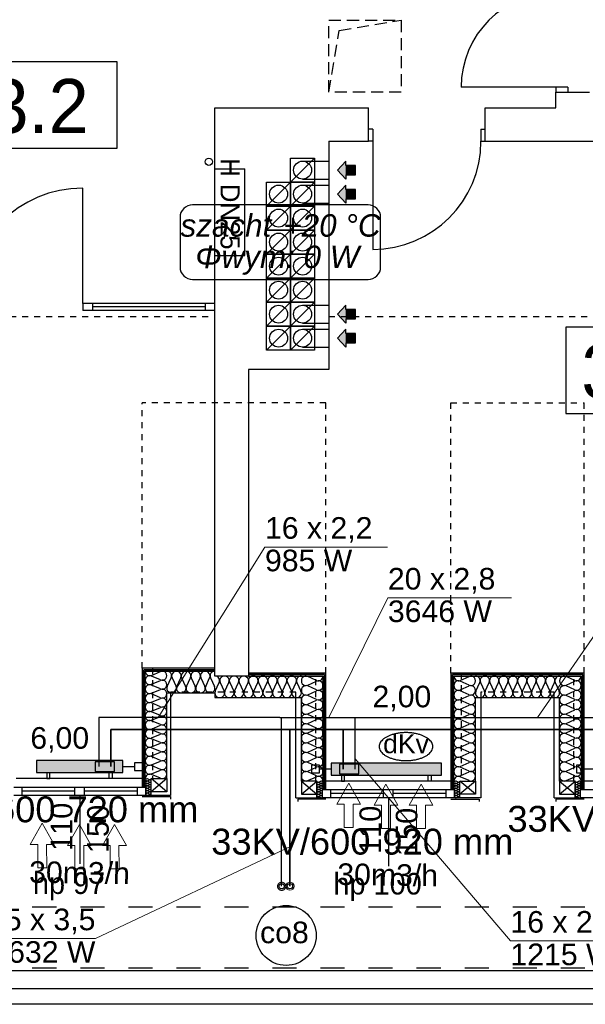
# Model space of a CAD drawing. Header units: millimetres. Extents: x 45180 to 119519, y 31297 to 302414.
# Tile 82 of 97: x 88155 to 92864, y 240920 to 249123. Entities that reach past the tile are written whole.
import ezdxf
from ezdxf.lldxf.tags import DXFTag

# ---------------------------------------------------------------- set-up
doc = ezdxf.new("R2010")
doc.units = ezdxf.units.MM
doc.header["$MEASUREMENT"] = 0
for name, pattern in [('Hidden Line', [100, 50, -50]), ('Krawędzie ukryte', [150, 100, -50]), ('PHANTOM', [2.5, 1.25, -0.25, 0.25, -0.25, 0.25, -0.25]), ('Przerywana', [400, 200, -200])]:
    doc.linetypes.add(name, pattern=pattern)
doc.layers.get('0').update_dxf_attribs({"color": 252})
for name, color, linetype in [('#opisy', 7, 'Continuous'), ('#podkład', 252, 'Continuous'), ('IS_Armatura_podłączeniowa_grz._dolnozas.', 7, 'SOLID'), ('IS_Armatura_Therm', 7, 'SOLID'), ('IS_Grafika', 7, 'SOLID'), ('IS_Grzejniki_Plan_rzut', 7, 'SOLID'), ('IS_Opisy_działek_Therm', 7, 'SOLID'), ('IS_Text_Armatury_Therm', 7, 'Continuous'), ('IS_Text_Konstrukcji', 7, 'Continuous'), ('IS_Text_Odbiornikow_Therm', 7, 'Continuous')]:
    doc.layers.add(name, color=color, linetype=linetype)
doc.layers.add('IS_Powrót', color=5, linetype='DASHDOT', lineweight=35)
doc.layers.add('IS_Zasilanie', color=1, linetype='SOLID', lineweight=30)
doc.styles.add('ARIAL', font='arial.ttf', dxfattribs={"width": 0.75})
doc.styles.add('GENERATED_STYLE_4', font='txt')
doc.styles.add('GENERATED_STYLE_5', font='txt')
doc.styles.get("Standard").update_dxf_attribs({"font": 'arial.ttf', "bigfont": 'BIGFONT.SHX'})
tags = doc.linetypes.add('DASHDOT', pattern=[20, 10, -5, 0, -5]).pattern_tags.tags
tags[10:11] = [DXFTag(74, 4), DXFTag(75, 0), DXFTag(340, '0'), DXFTag(46, 0.0), DXFTag(50, 0.0), DXFTag(44, 0.0), DXFTag(45, 0.0)]
tags[8:9] = [DXFTag(74, 4), DXFTag(75, 0), DXFTag(340, '0'), DXFTag(46, 0.0), DXFTag(50, 0.0), DXFTag(44, 0.0), DXFTag(45, 0.0)]
tags[6:7] = [DXFTag(74, 4), DXFTag(75, 0), DXFTag(340, '0'), DXFTag(46, 0.0), DXFTag(50, 0.0), DXFTag(44, 0.0), DXFTag(45, 0.0)]
tags[4:5] = [DXFTag(74, 4), DXFTag(75, 0), DXFTag(340, '0'), DXFTag(46, 0.0), DXFTag(50, 0.0), DXFTag(44, 0.0), DXFTag(45, 0.0)]
tags = doc.linetypes.add('SOLID', pattern=[10, 10, 0]).pattern_tags.tags
tags[6:7] = [DXFTag(74, 4), DXFTag(75, 0), DXFTag(340, '0'), DXFTag(46, 0.0), DXFTag(50, 0.0), DXFTag(44, 0.0), DXFTag(45, 0.0)]
tags[4:5] = [DXFTag(74, 4), DXFTag(75, 0), DXFTag(340, '0'), DXFTag(46, 0.0), DXFTag(50, 0.0), DXFTag(44, 0.0), DXFTag(45, 0.0)]

# ---------------------------------------------------------------- blocks, each defined once
blk = doc.blocks.new('E210168')
at = {"color": 7, "lineweight": 13}
for p, q in [((19.41, 19.75), (19.41, 13.6)), ((19.41, 19.75), (36.98, 9.88)), ((19.41, 0), (36.98, 9.88)), ((19.41, 6.15), (19.41, 0))]:
    blk.add_line(p, q, dxfattribs=at)
blk.add_lwpolyline([(19.41, 13.6), (0, 13.6), (0, 6.15), (19.41, 6.15)], dxfattribs=at)

msp = doc.modelspace()

# ---------------------------------------------------------------- hatches: boundary and pattern name
at = {"layer": 'IS_Grzejniki_Plan_rzut', "ltscale": 10}
for points in [[(88293.6, 242850), (89013.6, 242850), (89013.6, 242950), (88293.6, 242950)], [(90747.5, 242830.3), (91667.5, 242830.3), (91667.5, 242930.3), (90747.5, 242930.3)]]:
    msp.add_hatch(color=251, dxfattribs=at).paths.add_polyline_path(points)

# ---------------------------------------------------------------- linework, layer by layer
at = {"layer": '#podkład', "linetype": 'Krawędzie ukryte'}
for p, q in [((90730, 248520), (90730, 249120)), ((90730, 249120), (91330, 249120)), ((90815.9, 249034.1), (91330, 249120)), ((91330, 249120), (91330, 248520)), ((90730, 248520), (90815.9, 249034.1)), ((91330, 248520), (90730, 248520))]:
    msp.add_line(p, q, dxfattribs=at)
at = {"layer": '#podkład', "linetype": 'Continuous'}
for p, q in [((88965.1, 248771.8), (87765.1, 248771.8)), ((88965.1, 248051.8), (88965.1, 248771.8)), ((92620, 248560), (91830, 248560)), ((92720, 248560), (92620, 248560)), ((92620, 248560), (92620, 248520)), ((92620, 248390), (92620, 248520)), ((92620, 248520), (92900, 248520)), ((92720, 248560), (92720, 248520)), ((89780, 248390), (91060, 248390)), ((89780, 243655), (89780, 248390)), ((91060, 248110), (91060, 248390)), ((92030, 248110), (92030, 248390)), ((92030, 248390), (92620, 248390)), ((91095, 248210), (91060, 248210)), ((91095, 248210), (91095, 248110)), ((91995, 248210), (92030, 248210)), ((91995, 248210), (91995, 248110)), ((90730, 248110), (90730, 246210)), ((90730, 248110), (91060, 248110)), ((91095, 248110), (91060, 248110)), ((91095, 248110), (91095, 247210)), ((91995, 248110), (92030, 248110)), ((92030, 248110), (93030, 248110)), ((87765.1, 248051.8), (88965.1, 248051.8)), ((90410, 247770), (90610, 247970)), ((90410, 247970), (90610, 247970)), ((90410, 247770), (90410, 247970)), ((90510, 247945), (90730, 247945)), ((90610, 247970), (90610, 247770)), ((90800, 247870), (90870, 247945)), ((90870, 247910), (90870, 247945)), ((90950, 247910), (90870, 247910)), ((90950, 247830), (90950, 247910)), ((89780, 247880), (90030, 247880)), ((89780, 247160), (89780, 247880)), ((90030, 247160), (90030, 247880)), ((90800, 247870), (90870, 247795)), ((90870, 247830), (90870, 247795)), ((90870, 247830), (90950, 247830)), ((90210, 247570), (90210, 247770)), ((90210, 247770), (90410, 247770)), ((90210, 247570), (90410, 247770)), ((90410, 247770), (90410, 247570)), ((90410, 247570), (90610, 247770)), ((90410, 247770), (90610, 247770)), ((90410, 247570), (90410, 247770)), ((90610, 247770), (90410, 247770)), ((90510, 247795), (90730, 247795)), ((90510, 247745), (90730, 247745)), ((90610, 247770), (90610, 247570)), ((90800, 247670), (90870, 247745)), ((90870, 247710), (90870, 247745)), ((88680, 246760), (88680, 247720)), ((90800, 247670), (90870, 247595)), ((90950, 247710), (90870, 247710)), ((90950, 247630), (90950, 247710)), ((90510, 247595), (90730, 247595)), ((90870, 247630), (90870, 247595)), ((90870, 247630), (90950, 247630)), ((90210, 247370), (90210, 247570)), ((90210, 247570), (90410, 247570)), ((90210, 247370), (90410, 247570)), ((90410, 247570), (90210, 247570)), ((90410, 247570), (90410, 247370)), ((90410, 247370), (90410, 247570)), ((90410, 247570), (90610, 247570)), ((90410, 247370), (90610, 247570)), ((90610, 247570), (90410, 247570)), ((90610, 247570), (90610, 247370)), ((90410, 247370), (90210, 247370)), ((90210, 247170), (90210, 247370)), ((90210, 247370), (90410, 247370)), ((90210, 247170), (90410, 247370)), ((90410, 247370), (90410, 247170)), ((90610, 247370), (90410, 247370)), ((90410, 247170), (90410, 247370)), ((90410, 247370), (90610, 247370)), ((90410, 247170), (90610, 247370)), ((90610, 247370), (90610, 247170)), ((90410, 247170), (90210, 247170)), ((90210, 246970), (90210, 247170)), ((90210, 247170), (90410, 247170)), ((90210, 246970), (90410, 247170)), ((90410, 247170), (90410, 246970)), ((90610, 247170), (90410, 247170)), ((90410, 246970), (90410, 247170)), ((90410, 247170), (90610, 247170)), ((90410, 246970), (90610, 247170)), ((90610, 247170), (90610, 246970)), ((89780, 247160), (90030, 247160)), ((90410, 246970), (90210, 246970)), ((90210, 246770), (90210, 246970)), ((90210, 246970), (90410, 246970)), ((90210, 246770), (90410, 246970)), ((90410, 246970), (90410, 246770)), ((90610, 246970), (90410, 246970)), ((90410, 246770), (90410, 246970)), ((90410, 246970), (90610, 246970)), ((90410, 246770), (90610, 246970)), ((90610, 246970), (90610, 246770)), ((89780, 246760), (88680, 246760)), ((88680, 246760), (88680, 246700)), ((88760, 246760), (88760, 246700)), ((89700, 246760), (89700, 246700)), ((90410, 246770), (90210, 246770)), ((90210, 246570), (90410, 246770)), ((90210, 246770), (90410, 246770)), ((90210, 246570), (90210, 246770)), ((90610, 246770), (90410, 246770)), ((90410, 246570), (90610, 246770)), ((90410, 246770), (90610, 246770)), ((90410, 246570), (90410, 246770)), ((90410, 246770), (90410, 246570)), ((90610, 246770), (90610, 246570)), ((89780, 246700), (88680, 246700)), ((89700, 246730), (88760, 246730)), ((90510, 246745), (90730, 246745)), ((90800, 246670), (90870, 246745)), ((90870, 246710), (90870, 246745)), ((90950, 246710), (90870, 246710)), ((90950, 246630), (90950, 246710)), ((90800, 246670), (90870, 246595)), ((90870, 246630), (90950, 246630)), ((90870, 246630), (90870, 246595)), ((90210, 246370), (90410, 246570)), ((90210, 246570), (90410, 246570)), ((90210, 246370), (90210, 246570)), ((90410, 246570), (90210, 246570)), ((90410, 246370), (90610, 246570)), ((90410, 246570), (90610, 246570)), ((90410, 246370), (90410, 246570)), ((90610, 246570), (90410, 246570)), ((90410, 246570), (90410, 246370)), ((90510, 246595), (90730, 246595)), ((90510, 246545), (90730, 246545)), ((90610, 246570), (90610, 246370)), ((90800, 246470), (90870, 246545)), ((90870, 246510), (90870, 246545)), ((93902.7, 246561.1), (92702.7, 246561.1)), ((92702.7, 246561.1), (92702.7, 245841.1)), ((90800, 246470), (90870, 246395)), ((90950, 246510), (90870, 246510)), ((90950, 246430), (90950, 246510)), ((90410, 246370), (90210, 246370)), ((90610, 246370), (90410, 246370)), ((90510, 246395), (90730, 246395)), ((90870, 246430), (90950, 246430)), ((90870, 246430), (90870, 246395)), ((90730, 246210), (90060, 246210)), ((90060, 246210), (90060, 243655)), ((92702.7, 245841.1), (93902.7, 245841.1)), ((89780, 243720), (89175, 243720)), ((89175, 243720), (89175, 242730)), ((89780, 243707.5), (89187.5, 243707.5)), ((89187.5, 243707.5), (89780, 243707.5)), ((89187.5, 243707.5), (89187.5, 242730)), ((89187.5, 242730), (89187.5, 243707.5)), ((89200, 243695), (89780, 243695)), ((89200, 242730), (89200, 243695)), ((89253.6, 243660.8), (89326.4, 243691.9)), ((89326.4, 243623.5), (89253.6, 243654.6)), ((89780, 243707.5), (89780, 243720)), ((89780, 243695), (89780, 243707.5)), ((90060, 243655), (89780, 243655)), ((90705, 243680), (90060, 243680)), ((90060, 243680), (90060, 243667.5)), ((90692.5, 243667.5), (90060, 243667.5)), ((90060, 243667.5), (90060, 243655)), ((90060, 243667.5), (90692.5, 243667.5)), ((90060, 243655), (90680, 243655)), ((90626.4, 243618.6), (90553.6, 243651.7)), ((90680, 243655), (90680, 242710)), ((90692.5, 242710), (90692.5, 243667.5)), ((90692.5, 243667.5), (90692.5, 242710)), ((90705, 242710), (90705, 243680)), ((92855, 243680), (91745, 243680)), ((91745, 243680), (91745, 242710)), ((92842.5, 243667.5), (91757.5, 243667.5)), ((91757.5, 243667.5), (92842.5, 243667.5)), ((91757.5, 243667.5), (91757.5, 242710)), ((91757.5, 242710), (91757.5, 243667.5)), ((91770, 243655), (92830, 243655)), ((91770, 242710), (91770, 243655)), ((91823.6, 243618.6), (91896.4, 243651.7)), ((92776.4, 243618.6), (92703.6, 243651.7)), ((92830, 243655), (92830, 242710)), ((92842.5, 242710), (92842.5, 243667.5)), ((92842.5, 243667.5), (92842.5, 242710)), ((92855, 242710), (92855, 243680)), ((89253.6, 243586.3), (89326.4, 243617.3)), ((89326.4, 243549), (89253.6, 243580)), ((89383.4, 243568.6), (89416.6, 243641.4)), ((89423.4, 243641.4), (89456.6, 243568.6)), ((89463.4, 243568.6), (89496.6, 243641.4)), ((89503.4, 243641.4), (89536.6, 243568.6)), ((89543.4, 243568.6), (89576.6, 243641.4)), ((89583.4, 243641.4), (89616.6, 243568.6)), ((89623.4, 243568.6), (89656.6, 243641.4)), ((89663.4, 243641.4), (89696.6, 243568.6)), ((89703.4, 243568.6), (89736.6, 243641.4)), ((89743.4, 243641.4), (89776.6, 243568.6)), ((89783.4, 243528.6), (89816.6, 243601.4)), ((89823.4, 243601.4), (89856.6, 243528.6)), ((89863.4, 243528.6), (89896.6, 243601.4)), ((89903.4, 243601.4), (89936.6, 243528.6)), ((89943.4, 243528.6), (89976.6, 243601.4)), ((89983.4, 243601.4), (90016.6, 243528.6)), ((90023.4, 243528.6), (90056.6, 243601.4)), ((90063.4, 243601.4), (90096.6, 243528.6)), ((90103.4, 243528.6), (90136.6, 243601.4)), ((90143.4, 243601.4), (90176.6, 243528.6)), ((90183.4, 243528.6), (90216.6, 243601.4)), ((90223.4, 243601.4), (90256.6, 243528.6)), ((90263.4, 243528.6), (90296.6, 243601.4)), ((90303.4, 243601.4), (90336.6, 243528.6)), ((90343.4, 243528.6), (90376.6, 243601.4)), ((90383.4, 243601.4), (90416.6, 243528.6)), ((90423.4, 243528.6), (90456.6, 243601.4)), ((90463.4, 243601.4), (90496.6, 243528.6)), ((90553.6, 243578.8), (90626.4, 243611.9)), ((90626.4, 243539), (90553.6, 243572.1)), ((91896.4, 243578.8), (91823.6, 243611.9)), ((91823.6, 243539), (91896.4, 243572.1)), ((91953.3, 243528.6), (91985.6, 243601.4)), ((91992.2, 243601.4), (92024.5, 243528.6)), ((92031, 243528.6), (92063.4, 243601.4)), ((92069.9, 243601.4), (92102.3, 243528.6)), ((92108.8, 243528.6), (92141.2, 243601.4)), ((92147.7, 243601.4), (92180.1, 243528.6)), ((92186.6, 243528.6), (92219, 243601.4)), ((92225.5, 243601.4), (92257.8, 243528.6)), ((92264.4, 243528.6), (92296.7, 243601.4)), ((92303.3, 243601.4), (92335.6, 243528.6)), ((92342.2, 243528.6), (92374.5, 243601.4)), ((92381, 243601.4), (92413.4, 243528.6)), ((92419.9, 243528.6), (92452.3, 243601.4)), ((92458.8, 243601.4), (92491.2, 243528.6)), ((92497.7, 243528.6), (92530.1, 243601.4)), ((92536.6, 243601.4), (92569, 243528.6)), ((92575.5, 243528.6), (92607.8, 243601.4)), ((92614.4, 243601.4), (92646.7, 243528.6)), ((92703.6, 243578.8), (92776.4, 243611.9)), ((92776.4, 243539), (92703.6, 243572.1)), ((89253.6, 243511.7), (89326.4, 243542.7)), ((89326.4, 243474.4), (89253.6, 243505.4)), ((89380, 242800), (89380, 243515)), ((89380, 243515), (89780, 243515)), ((89410, 243520), (89410, 242660)), ((89780, 243515), (89780, 243475)), ((90455, 242640), (90455, 243520)), ((90553.6, 243499.2), (90626.4, 243532.3)), ((90626.4, 243459.5), (90553.6, 243492.6)), ((91896.4, 243499.2), (91823.6, 243532.3)), ((91823.6, 243459.5), (91896.4, 243492.6)), ((91995, 243520), (91995, 242640)), ((92605, 242640), (92605, 243520)), ((92703.6, 243499.2), (92776.4, 243532.3)), ((92776.4, 243459.5), (92703.6, 243492.6)), ((89253.6, 243437.1), (89326.4, 243468.1)), ((89326.4, 243399.8), (89253.6, 243430.8)), ((89780, 243475), (90500, 243475)), ((90500, 242780), (90500, 243475)), ((90553.6, 243419.7), (90626.4, 243452.8)), ((90626.4, 243379.9), (90553.6, 243413)), ((91896.4, 243419.7), (91823.6, 243452.8)), ((91823.6, 243379.9), (91896.4, 243413)), ((91950, 242780), (91950, 243475)), ((91950, 243475), (92650, 243475)), ((92650, 242780), (92650, 243475)), ((92703.6, 243419.7), (92776.4, 243452.8)), ((92776.4, 243379.9), (92703.6, 243413)), ((89253.6, 243362.5), (89326.4, 243393.5)), ((89326.4, 243325.2), (89253.6, 243356.2)), ((89253.6, 243287.9), (89326.4, 243318.9)), ((90553.6, 243340.2), (90626.4, 243373.2)), ((90626.4, 243300.4), (90553.6, 243333.5)), ((91896.4, 243340.2), (91823.6, 243373.2)), ((91823.6, 243300.4), (91896.4, 243333.5)), ((92703.6, 243340.2), (92776.4, 243373.2)), ((92776.4, 243300.4), (92703.6, 243333.5)), ((89326.4, 243250.6), (89253.6, 243281.7)), ((89253.6, 243213.3), (89326.4, 243244.4)), ((90553.6, 243260.6), (90626.4, 243293.7)), ((90626.4, 243220.8), (90553.6, 243253.9)), ((91896.4, 243260.6), (91823.6, 243293.7)), ((91823.6, 243220.8), (91896.4, 243253.9)), ((92703.6, 243260.6), (92776.4, 243293.7)), ((92776.4, 243220.8), (92703.6, 243253.9)), ((89326.4, 243176), (89253.6, 243207.1)), ((89253.6, 243138.8), (89326.4, 243169.8)), ((90553.6, 243181.1), (90626.4, 243214.2)), ((90626.4, 243141.3), (90553.6, 243174.4)), ((91896.4, 243181.1), (91823.6, 243214.2)), ((91823.6, 243141.3), (91896.4, 243174.4)), ((92703.6, 243181.1), (92776.4, 243214.2)), ((92776.4, 243141.3), (92703.6, 243174.4)), ((89326.4, 243101.5), (89253.6, 243132.5)), ((89253.6, 243064.2), (89326.4, 243095.2)), ((90553.6, 243101.5), (90626.4, 243134.6)), ((90626.4, 243061.7), (90553.6, 243094.8)), ((91896.4, 243101.5), (91823.6, 243134.6)), ((91823.6, 243061.7), (91896.4, 243094.8)), ((92703.6, 243101.5), (92776.4, 243134.6)), ((92776.4, 243061.7), (92703.6, 243094.8)), ((89326.4, 243026.9), (89253.6, 243057.9)), ((89253.6, 242989.6), (89326.4, 243020.6)), ((90553.6, 243022), (90626.4, 243055.1)), ((90626.4, 242982.2), (90553.6, 243015.3)), ((91896.4, 243022), (91823.6, 243055.1)), ((91823.6, 242982.2), (91896.4, 243015.3)), ((92703.6, 243022), (92776.4, 243055.1)), ((92776.4, 242982.2), (92703.6, 243015.3)), ((89326.4, 242952.3), (89253.6, 242983.3)), ((89253.6, 242915), (89326.4, 242946)), ((89326.4, 242877.7), (89253.6, 242908.7)), ((90553.6, 242942.4), (90626.4, 242975.5)), ((90626.4, 242902.7), (90553.6, 242935.7)), ((91896.4, 242942.4), (91823.6, 242975.5)), ((91823.6, 242902.7), (91896.4, 242935.7)), ((92703.6, 242942.4), (92776.4, 242975.5)), ((92776.4, 242902.7), (92703.6, 242935.7)), ((89253.6, 242840.4), (89326.4, 242871.4)), ((89326.4, 242803.1), (89253.6, 242834.2)), ((90553.6, 242862.9), (90626.4, 242896)), ((90626.4, 242823.1), (90553.6, 242856.2)), ((91896.4, 242862.9), (91823.6, 242896)), ((91823.6, 242823.1), (91896.4, 242856.2)), ((92703.6, 242862.9), (92776.4, 242896)), ((92776.4, 242823.1), (92703.6, 242856.2)), ((89185, 242800), (88125, 242800)), ((89236.6, 242790.8), (89218.4, 242799.2)), ((89218.4, 242780.8), (89236.6, 242789.2)), ((89236.6, 242770.8), (89218.4, 242779.2)), ((89218.4, 242760.8), (89236.6, 242769.2)), ((89236.6, 242750.8), (89218.4, 242759.2)), ((89218.4, 242740.8), (89236.6, 242749.2)), ((89380, 242690), (89250, 242800)), ((89380, 242800), (89250, 242690)), ((89250, 242800), (89380, 242800)), ((89250, 242690), (89250, 242800)), ((89380, 242800), (89380, 242690)), ((90500, 242780), (90500, 242670)), ((90630, 242780), (90500, 242780)), ((90500, 242780), (90630, 242670)), ((90500, 242670), (90630, 242780)), ((90553.6, 242783.3), (90626.4, 242816.4)), ((90630, 242670), (90630, 242780)), ((90643.4, 242770.8), (90661.6, 242779.2)), ((90661.6, 242760.8), (90643.4, 242769.2)), ((90643.4, 242750.8), (90661.6, 242759.2)), ((90661.6, 242740.8), (90643.4, 242749.2)), ((91755, 242780), (90695, 242780)), ((91806.6, 242770.8), (91788.4, 242779.2)), ((91788.4, 242760.8), (91806.6, 242769.2)), ((91806.6, 242750.8), (91788.4, 242759.2)), ((91788.4, 242740.8), (91806.6, 242749.2)), ((91950, 242670), (91820, 242780)), ((91950, 242780), (91820, 242670)), ((91820, 242780), (91950, 242780)), ((91820, 242670), (91820, 242780)), ((91896.4, 242783.3), (91823.6, 242816.4)), ((91950, 242780), (91950, 242670)), ((92650, 242780), (92650, 242670)), ((92780, 242780), (92650, 242780)), ((92650, 242780), (92780, 242670)), ((92650, 242670), (92780, 242780)), ((92703.6, 242783.3), (92776.4, 242816.4)), ((92780, 242670), (92780, 242780)), ((92793.4, 242770.8), (92811.6, 242779.2)), ((92811.6, 242760.8), (92793.4, 242769.2)), ((92793.4, 242750.8), (92811.6, 242759.2)), ((92811.6, 242740.8), (92793.4, 242749.2)), ((93905, 242780), (92845, 242780)), ((88105, 242730), (89205, 242730)), ((89205, 242660), (88105, 242660)), ((88175, 242660), (88175, 242730)), ((88615, 242695), (88175, 242695)), ((88615, 242660), (88615, 242730)), ((88655, 242660), (88655, 242090)), ((88695, 242660), (88695, 242730)), ((89135, 242695), (88695, 242695)), ((89135, 242660), (89135, 242730)), ((89175, 242730), (89187.5, 242730)), ((89187.5, 242730), (89200, 242730)), ((89205, 242660), (89205, 242730)), ((89410, 242660), (89205, 242660)), ((89236.6, 242730.8), (89218.4, 242739.2)), ((89218.4, 242720.8), (89236.6, 242729.2)), ((89236.6, 242710.8), (89218.4, 242719.2)), ((89218.4, 242700.8), (89236.6, 242709.2)), ((89236.6, 242690.8), (89218.4, 242699.2)), ((89218.4, 242680.8), (89236.6, 242689.2)), ((89236.6, 242670.8), (89218.4, 242679.2)), ((89218.4, 242660.8), (89236.6, 242669.2)), ((89380, 242690), (89250, 242690)), ((89250, 242660), (89250, 242690)), ((90500, 242670), (90630, 242670)), ((90630, 242640), (90630, 242670)), ((90643.4, 242730.8), (90661.6, 242739.2)), ((90661.6, 242720.8), (90643.4, 242729.2)), ((90643.4, 242710.8), (90661.6, 242719.2)), ((90661.6, 242700.8), (90643.4, 242709.2)), ((90643.4, 242690.8), (90661.6, 242699.2)), ((90661.6, 242680.8), (90643.4, 242689.2)), ((90643.4, 242670.8), (90661.6, 242679.2)), ((90661.6, 242660.8), (90643.4, 242669.2)), ((90643.4, 242650.8), (90661.6, 242659.2)), ((90675, 242710), (91775, 242710)), ((90675, 242640), (90675, 242710)), ((90680, 242710), (90692.5, 242710)), ((90692.5, 242710), (90705, 242710)), ((90745, 242640), (90745, 242710)), ((91185, 242675), (90745, 242675)), ((91185, 242640), (91185, 242710)), ((91265, 242640), (91265, 242710)), ((91705, 242675), (91265, 242675)), ((91705, 242640), (91705, 242710)), ((91745, 242710), (91757.5, 242710)), ((91757.5, 242710), (91770, 242710)), ((91775, 242640), (91775, 242710)), ((91806.6, 242730.8), (91788.4, 242739.2)), ((91788.4, 242720.8), (91806.6, 242729.2)), ((91806.6, 242710.8), (91788.4, 242719.2)), ((91788.4, 242700.8), (91806.6, 242709.2)), ((91806.6, 242690.8), (91788.4, 242699.2)), ((91788.4, 242680.8), (91806.6, 242689.2)), ((91806.6, 242670.8), (91788.4, 242679.2)), ((91788.4, 242660.8), (91806.6, 242669.2)), ((91806.6, 242650.8), (91788.4, 242659.2)), ((91950, 242670), (91820, 242670)), ((91820, 242640), (91820, 242670)), ((92650, 242670), (92780, 242670)), ((92780, 242640), (92780, 242670)), ((92793.4, 242730.8), (92811.6, 242739.2)), ((92811.6, 242720.8), (92793.4, 242729.2)), ((92793.4, 242710.8), (92811.6, 242719.2)), ((92811.6, 242700.8), (92793.4, 242709.2)), ((92793.4, 242690.8), (92811.6, 242699.2)), ((92811.6, 242680.8), (92793.4, 242689.2)), ((92793.4, 242670.8), (92811.6, 242679.2)), ((92811.6, 242660.8), (92793.4, 242669.2)), ((92793.4, 242650.8), (92811.6, 242659.2)), ((92825, 242710), (93925, 242710)), ((92825, 242640), (92825, 242710)), ((92830, 242710), (92842.5, 242710)), ((92842.5, 242710), (92855, 242710)), ((89175, 242650), (89410, 242650)), ((89410, 242650), (89410, 242630)), ((90455, 242640), (90675, 242640)), ((90470, 242630), (90470, 242610)), ((90705, 242630), (90470, 242630)), ((90661.6, 242640.8), (90643.4, 242649.2)), ((91775, 242640), (90675, 242640)), ((91225, 242640), (91225, 242070)), ((91745, 242630), (91980, 242630)), ((91995, 242640), (91775, 242640)), ((91788.4, 242640.8), (91806.6, 242649.2)), ((91980, 242630), (91980, 242610)), ((92605, 242640), (92825, 242640)), ((92620, 242630), (92620, 242610)), ((92855, 242630), (92620, 242630)), ((92811.6, 242640.8), (92793.4, 242649.2)), ((93925, 242640), (92825, 242640)), ((97860, 241200), (86910, 241200)), ((97860, 241050), (86910, 241050)), ((97860, 240920), (87190, 240920))]:
    msp.add_line(p, q, dxfattribs=at)
at = {"layer": '#podkład', "linetype": 'Hidden Line'}
for p, q in [((62874.5, 246650), (89780, 246650)), ((90730, 246650), (98250, 246650)), ((89175, 243720), (89175, 245930)), ((90705, 245930), (89175, 245930)), ((90705, 243680), (90705, 245930)), ((91745, 243680), (91745, 245930)), ((91745, 245930), (92855, 245930)), ((92855, 243680), (92855, 245930)), ((89260, 243720), (89260, 242800)), ((90620, 242780), (90620, 243680)), ((91830, 243680), (91830, 242780)), ((92770, 242780), (92770, 243680)), ((90455, 243520), (89410, 243520)), ((92605, 243520), (91995, 243520))]:
    msp.add_line(p, q, dxfattribs=at)
at = {"layer": '#podkład', "linetype": 'Przerywana'}
for p, q in [((98460, 241730), (86320, 241730)), ((98460, 241220), (86890, 241220))]:
    msp.add_line(p, q, dxfattribs=at)
at = {"layer": '#podkład', "linetype": 'Continuous'}
for centre, radius in [((89730, 247940), 30), ((90510, 247870), 75), ((90310, 247670), 75), ((90510, 247670), 75), ((90310, 247470), 75), ((90510, 247470), 75), ((90310, 247270), 75), ((90510, 247270), 75), ((90310, 247070), 75), ((90510, 247070), 75), ((90310, 246870), 75), ((90510, 246870), 75), ((90310, 246670), 75), ((90510, 246670), 75), ((90310, 246470), 75), ((90510, 246470), 75)]:
    msp.add_circle(centre, radius, dxfattribs=at)
for centre, radius, start, end in [((92620, 248560), 790, 90, 180), ((91095, 248110), 900, 270, 0), ((88680, 246760), 960, 90, 180)]:
    msp.add_arc(centre, radius, start, end, dxfattribs=at)
for centre, major_axis, ratio, start_param, end_param in [((89238.3, 243620.4), (-38.3, 0), 0.974129, 4.299595, 8.266774), ((89238.3, 243695), (-38.3, 0), 0.974129, 0, 1.983589), ((89341.7, 243657.7), (-38.3, 0), 0.974129, 1.158003, 5.125183), ((89380, 243656.7), (40, 0), 0.957051, 5.870392, 7.853982), ((89460, 243656.7), (40, 0), 0.957051, 5.870392, 9.837571), ((89540, 243656.7), (40, 0), 0.957051, 5.870392, 9.837571), ((89620, 243656.7), (40, 0), 0.957051, 5.870392, 9.837571), ((89700, 243656.7), (40, 0), 0.957051, 5.870392, 9.837571), ((89780, 243656.7), (40, 0), 0.957051, 1.570796, 3.554385), ((89780, 243616.7), (40, 0), 0.957051, 5.870392, 7.853982), ((89860, 243616.7), (40, 0), 0.957051, 5.870392, 9.837571), ((89940, 243616.7), (40, 0), 0.957051, 5.870392, 9.837571), ((90020, 243616.7), (40, 0), 0.957051, 5.870392, 9.837571), ((90100, 243616.7), (40, 0), 0.957051, 5.870392, 9.837571), ((90180, 243616.7), (40, 0), 0.957051, 5.870392, 9.837571), ((90260, 243616.7), (40, 0), 0.957051, 5.870392, 9.837571), ((90340, 243616.7), (40, 0), 0.957051, 5.870392, 9.837571), ((90420, 243616.7), (40, 0), 0.957051, 5.870392, 9.837571), ((90500, 243616.7), (40, 0), 0.957051, 1.570796, 3.554385), ((90538.3, 243615.2), (0, 39.8), 0.96252, 5.870392, 9.837571), ((90641.7, 243655), (0, 39.8), 0.96252, 2.7288, 4.712389), ((91808.3, 243655), (0, 39.8), 0.96252, 1.570796, 3.554385), ((91911.7, 243615.2), (0, 39.8), 0.96252, 2.728799, 6.695979), ((91950, 243616.7), (38.9, 0), 0.984396, 5.870392, 7.853982), ((92027.8, 243616.7), (38.9, 0), 0.984396, 5.870392, 9.837571), ((92105.6, 243616.7), (38.9, 0), 0.984396, 5.870392, 9.837571), ((92183.3, 243616.7), (38.9, 0), 0.984396, 5.870392, 9.837571), ((92261.1, 243616.7), (38.9, 0), 0.984396, 5.870392, 9.837571), ((92338.9, 243616.7), (38.9, 0), 0.984396, 5.870392, 9.837571), ((92416.7, 243616.7), (38.9, 0), 0.984396, 5.870392, 9.837571), ((92494.4, 243616.7), (38.9, 0), 0.984396, 5.870392, 9.837571), ((92572.2, 243616.7), (38.9, 0), 0.984396, 5.870392, 9.837571), ((92650, 243616.7), (38.9, 0), 0.984396, 1.570796, 3.554385), ((92688.3, 243615.2), (0, 39.8), 0.96252, 5.870392, 9.837571), ((92791.7, 243655), (0, 39.8), 0.96252, 2.7288, 4.712389), ((89238.3, 243545.8), (-38.3, 0), 0.974129, 4.299595, 8.266774), ((89341.7, 243583.1), (-38.3, 0), 0.974129, 1.158003, 5.125183), ((89420, 243553.3), (40, 0), 0.957051, 2.728799, 6.695979), ((89500, 243553.3), (40, 0), 0.957051, 2.728799, 6.695979), ((89580, 243553.3), (40, 0), 0.957051, 2.728799, 6.695979), ((89660, 243553.3), (40, 0), 0.957051, 2.728799, 6.695979), ((89740, 243553.3), (40, 0), 0.957051, 2.728799, 6.695979), ((90538.3, 243535.7), (0, 39.8), 0.96252, 5.870392, 9.837571), ((90641.7, 243575.5), (0, 39.8), 0.96252, 2.7288, 6.695979), ((91808.3, 243575.5), (0, 39.8), 0.96252, 5.870392, 9.837571), ((91911.7, 243535.7), (0, 39.8), 0.96252, 2.728799, 6.695979), ((92688.3, 243535.7), (0, 39.8), 0.96252, 5.870392, 9.837571), ((92791.7, 243575.5), (0, 39.8), 0.96252, 2.7288, 6.695979), ((89238.3, 243471.2), (-38.3, 0), 0.974129, 4.299595, 8.266774), ((89341.7, 243508.5), (-38.3, 0), 0.974129, 1.158003, 5.125183), ((89820, 243513.3), (40, 0), 0.957051, 2.728799, 6.695979), ((89900, 243513.3), (40, 0), 0.957051, 2.728799, 6.695979), ((89980, 243513.3), (40, 0), 0.957051, 2.728799, 6.695979), ((90060, 243513.3), (40, 0), 0.957051, 2.728799, 6.695979), ((90140, 243513.3), (40, 0), 0.957051, 2.728799, 6.695979), ((90220, 243513.3), (40, 0), 0.957051, 2.728799, 6.695979), ((90300, 243513.3), (40, 0), 0.957051, 2.728799, 6.695979), ((90380, 243513.3), (40, 0), 0.957051, 2.728799, 6.695979), ((90460, 243513.3), (40, 0), 0.957051, 2.728799, 6.695979), ((90538.3, 243456.1), (0, 39.8), 0.96252, 5.870392, 9.837571), ((90641.7, 243495.9), (0, 39.8), 0.96252, 2.7288, 6.695979), ((91808.3, 243495.9), (0, 39.8), 0.96252, 5.870392, 9.837571), ((91911.7, 243456.1), (0, 39.8), 0.96252, 2.728799, 6.695979), ((91988.9, 243513.3), (38.9, 0), 0.984396, 2.728799, 6.695979), ((92066.7, 243513.3), (38.9, 0), 0.984396, 2.728799, 6.695979), ((92144.4, 243513.3), (38.9, 0), 0.984396, 2.728799, 6.695979), ((92222.2, 243513.3), (38.9, 0), 0.984396, 2.728799, 6.695979), ((92300, 243513.3), (38.9, 0), 0.984396, 2.728799, 6.695979), ((92377.8, 243513.3), (38.9, 0), 0.984396, 2.728799, 6.695979), ((92455.6, 243513.3), (38.9, 0), 0.984396, 2.728799, 6.695979), ((92533.3, 243513.3), (38.9, 0), 0.984396, 2.728799, 6.695979), ((92611.1, 243513.3), (38.9, 0), 0.984396, 2.728799, 6.695979), ((92688.3, 243456.1), (0, 39.8), 0.96252, 5.870392, 9.837571), ((92791.7, 243495.9), (0, 39.8), 0.96252, 2.7288, 6.695979), ((89238.3, 243396.7), (-38.3, 0), 0.974129, 4.299595, 8.266774), ((89341.7, 243434), (-38.3, 0), 0.974129, 1.158003, 5.125183), ((89341.7, 243359.4), (-38.3, 0), 0.974129, 1.158003, 5.125183), ((90538.3, 243376.6), (0, 39.8), 0.96252, 5.870392, 9.837571), ((90641.7, 243416.4), (0, 39.8), 0.96252, 2.7288, 6.695979), ((91808.3, 243416.4), (0, 39.8), 0.96252, 5.870392, 9.837571), ((91911.7, 243376.6), (0, 39.8), 0.96252, 2.728799, 6.695979), ((92688.3, 243376.6), (0, 39.8), 0.96252, 5.870392, 9.837571), ((92791.7, 243416.4), (0, 39.8), 0.96252, 2.7288, 6.695979), ((89238.3, 243322.1), (-38.3, 0), 0.974129, 4.299595, 8.266774), ((89341.7, 243284.8), (-38.3, 0), 0.974129, 1.158003, 5.125183), ((90538.3, 243297), (0, 39.8), 0.96252, 5.870392, 9.837571), ((90641.7, 243336.8), (0, 39.8), 0.96252, 2.7288, 6.695979), ((91808.3, 243336.8), (0, 39.8), 0.96252, 5.870392, 9.837571), ((91911.7, 243297), (0, 39.8), 0.96252, 2.728799, 6.695979), ((92688.3, 243297), (0, 39.8), 0.96252, 5.870392, 9.837571), ((92791.7, 243336.8), (0, 39.8), 0.96252, 2.7288, 6.695979), ((89238.3, 243247.5), (-38.3, 0), 0.974129, 4.299595, 8.266774), ((89341.7, 243210.2), (-38.3, 0), 0.974129, 1.158003, 5.125183), ((90538.3, 243217.5), (0, 39.8), 0.96252, 5.870392, 9.837571), ((90641.7, 243257.3), (0, 39.8), 0.96252, 2.7288, 6.695979), ((91808.3, 243257.3), (0, 39.8), 0.96252, 5.870392, 9.837571), ((91911.7, 243217.5), (0, 39.8), 0.96252, 2.728799, 6.695979), ((92688.3, 243217.5), (0, 39.8), 0.96252, 5.870392, 9.837571), ((92791.7, 243257.3), (0, 39.8), 0.96252, 2.7288, 6.695979), ((89238.3, 243172.9), (-38.3, 0), 0.974129, 4.299595, 8.266774), ((89341.7, 243135.6), (-38.3, 0), 0.974129, 1.158003, 5.125183), ((90538.3, 243138), (0, 39.8), 0.96252, 5.870392, 9.837571), ((90641.7, 243177.7), (0, 39.8), 0.96252, 2.7288, 6.695979), ((91808.3, 243177.7), (0, 39.8), 0.96252, 5.870392, 9.837571), ((91911.7, 243138), (0, 39.8), 0.96252, 2.728799, 6.695979), ((92688.3, 243138), (0, 39.8), 0.96252, 5.870392, 9.837571), ((92791.7, 243177.7), (0, 39.8), 0.96252, 2.7288, 6.695979), ((89238.3, 243098.3), (-38.3, 0), 0.974129, 4.299595, 8.266774), ((89341.7, 243061), (-38.3, 0), 0.974129, 1.158003, 5.125183), ((90538.3, 243058.4), (0, 39.8), 0.96252, 5.870392, 9.837571), ((90641.7, 243098.2), (0, 39.8), 0.96252, 2.7288, 6.695979), ((91808.3, 243098.2), (0, 39.8), 0.96252, 5.870392, 9.837571), ((91911.7, 243058.4), (0, 39.8), 0.96252, 2.728799, 6.695979), ((92688.3, 243058.4), (0, 39.8), 0.96252, 5.870392, 9.837571), ((92791.7, 243098.2), (0, 39.8), 0.96252, 2.7288, 6.695979), ((89238.3, 243023.7), (-38.3, 0), 0.974129, 4.299595, 8.266774), ((89238.3, 242949.2), (-38.3, 0), 0.974129, 4.299595, 8.266774), ((89341.7, 242986.5), (-38.3, 0), 0.974129, 1.158003, 5.125183), ((90538.3, 242978.9), (0, 39.8), 0.96252, 5.870392, 9.837571), ((90641.7, 243018.6), (0, 39.8), 0.96252, 2.7288, 6.695979), ((91808.3, 243018.6), (0, 39.8), 0.96252, 5.870392, 9.837571), ((91911.7, 242978.9), (0, 39.8), 0.96252, 2.728799, 6.695979), ((92688.3, 242978.9), (0, 39.8), 0.96252, 5.870392, 9.837571), ((92791.7, 243018.6), (0, 39.8), 0.96252, 2.7288, 6.695979), ((89238.3, 242874.6), (-38.3, 0), 0.974129, 4.299595, 8.266774), ((89341.7, 242911.9), (-38.3, 0), 0.974129, 1.158003, 5.125183), ((90538.3, 242899.3), (0, 39.8), 0.96252, 5.870392, 9.837571), ((90641.7, 242939.1), (0, 39.8), 0.96252, 2.7288, 6.695979), ((91808.3, 242939.1), (0, 39.8), 0.96252, 5.870392, 9.837571), ((91911.7, 242899.3), (0, 39.8), 0.96252, 2.728799, 6.695979), ((92688.3, 242899.3), (0, 39.8), 0.96252, 5.870392, 9.837571), ((92791.7, 242939.1), (0, 39.8), 0.96252, 2.7288, 6.695979), ((89238.3, 242800), (-38.3, 0), 0.974129, 4.299596, 6.283185), ((89341.7, 242837.3), (-38.3, 0), 0.974129, 1.158003, 5.125183), ((90538.3, 242819.8), (0, 39.8), 0.96252, 5.870392, 9.837571), ((90641.7, 242859.5), (0, 39.8), 0.96252, 2.7288, 6.695979), ((91808.3, 242859.5), (0, 39.8), 0.96252, 5.870392, 9.837571), ((91911.7, 242819.8), (0, 39.8), 0.96252, 2.728799, 6.695979), ((92688.3, 242819.8), (0, 39.8), 0.96252, 5.870392, 9.837571), ((92791.7, 242859.5), (0, 39.8), 0.96252, 2.7288, 6.695979), ((89214.6, 242790), (0, 10), 0.957061, 5.870392, 9.837571), ((89214.6, 242770), (0, 10), 0.957061, 5.870392, 9.837571), ((89214.6, 242750), (0, 10), 0.957061, 5.870392, 9.837571), ((89214.6, 242730), (0, 10), 0.957061, 5.870392, 9.837571), ((89240.4, 242800), (0, 10), 0.957061, 2.7288, 4.712389), ((89240.4, 242780), (0, 10), 0.957061, 2.7288, 6.695979), ((89240.4, 242760), (0, 10), 0.957061, 2.7288, 6.695979), ((89240.4, 242740), (0, 10), 0.957061, 2.7288, 6.695979), ((90641.7, 242780), (0, 39.8), 0.96252, 4.712389, 6.695979), ((90639.6, 242760), (0, 10), 0.957061, 5.870392, 9.837571), ((90639.6, 242740), (0, 10), 0.957061, 5.870392, 9.837571), ((90639.6, 242780), (0, 10), 0.957061, 1.570796, 3.554385), ((90665.4, 242770), (0, 10), 0.957061, 2.728799, 6.695979), ((90665.4, 242750), (0, 10), 0.957061, 2.728799, 6.695979), ((90665.4, 242730), (0, 10), 0.957061, 2.728799, 6.695979), ((91808.3, 242780), (0, 39.8), 0.96252, 5.870392, 7.853982), ((91784.6, 242770), (0, 10), 0.957061, 5.870392, 9.837571), ((91784.6, 242750), (0, 10), 0.957061, 5.870392, 9.837571), ((91784.6, 242730), (0, 10), 0.957061, 5.870392, 9.837571), ((91810.4, 242780), (0, 10), 0.957061, 2.7288, 4.712389), ((91810.4, 242760), (0, 10), 0.957061, 2.7288, 6.695979), ((91810.4, 242740), (0, 10), 0.957061, 2.7288, 6.695979), ((92791.7, 242780), (0, 39.8), 0.96252, 4.712389, 6.695979), ((92789.6, 242760), (0, 10), 0.957061, 5.870392, 9.837571), ((92789.6, 242740), (0, 10), 0.957061, 5.870392, 9.837571), ((92789.6, 242780), (0, 10), 0.957061, 1.570796, 3.554385), ((92815.4, 242770), (0, 10), 0.957061, 2.728799, 6.695979), ((92815.4, 242750), (0, 10), 0.957061, 2.728799, 6.695979), ((92815.4, 242730), (0, 10), 0.957061, 2.728799, 6.695979), ((89214.6, 242710), (0, 10), 0.957061, 5.870392, 9.837571), ((89214.6, 242690), (0, 10), 0.957061, 5.870392, 9.837571), ((89214.6, 242670), (0, 10), 0.957061, 5.870392, 9.837571), ((89240.4, 242720), (0, 10), 0.957061, 2.7288, 6.695979), ((89240.4, 242700), (0, 10), 0.957061, 2.7288, 6.695979), ((89240.4, 242680), (0, 10), 0.957061, 2.7288, 6.695979), ((89240.4, 242660), (0, 10), 0.957061, 4.712389, 6.695979), ((90639.6, 242720), (0, 10), 0.957061, 5.870392, 9.837571), ((90639.6, 242700), (0, 10), 0.957061, 5.870392, 9.837571), ((90639.6, 242680), (0, 10), 0.957061, 5.870392, 9.837571), ((90639.6, 242660), (0, 10), 0.957061, 5.870392, 9.837571), ((90665.4, 242710), (0, 10), 0.957061, 2.728799, 6.695979), ((90665.4, 242690), (0, 10), 0.957061, 2.728799, 6.695979), ((90665.4, 242670), (0, 10), 0.957061, 2.728799, 6.695979), ((90665.4, 242650), (0, 10), 0.957061, 2.728799, 6.695979), ((91784.6, 242710), (0, 10), 0.957061, 5.870392, 9.837571), ((91784.6, 242690), (0, 10), 0.957061, 5.870392, 9.837571), ((91784.6, 242670), (0, 10), 0.957061, 5.870392, 9.837571), ((91784.6, 242650), (0, 10), 0.957061, 5.870392, 9.837571), ((91810.4, 242720), (0, 10), 0.957061, 2.7288, 6.695979), ((91810.4, 242700), (0, 10), 0.957061, 2.7288, 6.695979), ((91810.4, 242680), (0, 10), 0.957061, 2.7288, 6.695979), ((91810.4, 242660), (0, 10), 0.957061, 2.7288, 6.695979), ((92789.6, 242720), (0, 10), 0.957061, 5.870392, 9.837571), ((92789.6, 242700), (0, 10), 0.957061, 5.870392, 9.837571), ((92789.6, 242680), (0, 10), 0.957061, 5.870392, 9.837571), ((92789.6, 242660), (0, 10), 0.957061, 5.870392, 9.837571), ((92815.4, 242710), (0, 10), 0.957061, 2.728799, 6.695979), ((92815.4, 242690), (0, 10), 0.957061, 2.728799, 6.695979), ((92815.4, 242670), (0, 10), 0.957061, 2.728799, 6.695979), ((92815.4, 242650), (0, 10), 0.957061, 2.728799, 6.695979), ((90639.6, 242640), (0, 10), 0.957061, 5.870392, 7.853982), ((91810.4, 242640), (0, 10), 0.957061, 4.712389, 6.695979), ((92789.6, 242640), (0, 10), 0.957061, 5.870392, 7.853982)]:
    msp.add_ellipse(centre, major_axis=major_axis, ratio=ratio, start_param=start_param, end_param=end_param, dxfattribs=at)
at = {"layer": '#podkład', "linetype": 'Continuous', "extrusion": (0, 0, -1)}
for points in [[(-90870, 247795), (-90870, 247945), (-90800, 247870)], [(-90950, 247830), (-90870, 247910), (-90870, 247830)], [(-90870, 247910), (-90950, 247830), (-90950, 247910)], [(-90870, 247595), (-90870, 247745), (-90800, 247670)], [(-90950, 247630), (-90870, 247710), (-90870, 247630)], [(-90870, 247710), (-90950, 247630), (-90950, 247710)], [(-90870, 246595), (-90870, 246745), (-90800, 246670)], [(-90950, 246630), (-90870, 246710), (-90870, 246630)], [(-90870, 246710), (-90950, 246630), (-90950, 246710)], [(-90870, 246395), (-90870, 246545), (-90800, 246470)], [(-90950, 246430), (-90870, 246510), (-90870, 246430)], [(-90870, 246510), (-90950, 246430), (-90950, 246510)]]:
    msp.add_solid(points, dxfattribs=at)
at = {"layer": '#podkład', "linetype": 'Continuous'}
for points in [[(90870, 247945), (90870, 247795), (90870, 247830)], [(90870, 247945), (90870, 247830), (90870, 247910)], [(90870, 247745), (90870, 247595), (90870, 247630)], [(90870, 247745), (90870, 247630), (90870, 247710)], [(90870, 246745), (90870, 246595), (90870, 246630)], [(90870, 246745), (90870, 246630), (90870, 246710)], [(90870, 246545), (90870, 246395), (90870, 246430)], [(90870, 246545), (90870, 246430), (90870, 246510)]]:
    msp.add_solid(points, dxfattribs=at)
at = {"layer": 'IS_Armatura_podłączeniowa_grz._dolnozas.', "ltscale": 10}
for p, q in [((88943.6, 242940), (88783.6, 242940)), ((88783.6, 242940), (88783.6, 242860)), ((88943.6, 242860), (88943.6, 242940)), ((90977.5, 242920.3), (90817.5, 242920.3)), ((90817.5, 242920.3), (90817.5, 242840.3)), ((90977.5, 242840.3), (90977.5, 242920.3)), ((88783.6, 242860), (88943.6, 242860)), ((88783.6, 242860), (88783.6, 242860)), ((90817.5, 242840.3), (90977.5, 242840.3)), ((90817.5, 242840.3), (90817.5, 242840.3))]:
    msp.add_line(p, q, dxfattribs=at)
at = {"layer": 'IS_Armatura_Therm', "ltscale": 10}
for p, q in [((89176.1, 242932.5), (89111.1, 242932.5)), ((89111.1, 242932.5), (89111.1, 242867.5)), ((89176.1, 242867.5), (89176.1, 242932.5)), ((90650, 242912.8), (90585, 242912.8)), ((90585, 242912.8), (90585, 242847.8)), ((90650, 242847.8), (90650, 242912.8)), ((92854.7, 242912.5), (92789.7, 242912.5)), ((92789.7, 242912.5), (92789.7, 242847.5)), ((92854.7, 242847.5), (92854.7, 242912.5)), ((89013.6, 242900), (89111.1, 242900)), ((89111.1, 242867.5), (89176.1, 242867.5)), ((90585, 242847.8), (90650, 242847.8)), ((90747.5, 242880.3), (90650, 242880.3)), ((92789.7, 242847.5), (92854.7, 242847.5)), ((92952.2, 242880), (92854.7, 242880))]:
    msp.add_line(p, q, dxfattribs=at)
at = {"layer": 'IS_Grafika', "ltscale": 10}
msp.add_circle((90373.3, 241493.9), 250, dxfattribs=at)
for points, knots in [([(91371.3, 243183.7), (91360.3, 243183.7), (91338.7, 243182.9), (91307.3, 243179.2), (91277.6, 243173.4), (91250.2, 243165.5), (91225.2, 243155.8), (91203.1, 243144.4), (91184.2, 243131.5), (91168.7, 243117.2), (91157.1, 243101.6), (91149.7, 243084.8), (91148, 243073), (91148, 243067.2)], [0, 0, 0, 0, 33.024043, 64.733497, 94.961552, 123.540383, 150.314771, 175.16102, 198.015155, 218.916387, 238.072713, 255.947572, 273.334314, 273.334314, 273.334314, 273.334314]), ([(91594.6, 243067.2), (91594.6, 243073), (91592.9, 243084.8), (91585.6, 243101.6), (91573.9, 243117.2), (91558.5, 243131.5), (91539.5, 243144.4), (91517.4, 243155.8), (91492.5, 243165.5), (91465, 243173.4), (91435.4, 243179.2), (91403.9, 243182.9), (91382.3, 243183.7), (91371.3, 243183.7)], [0, 0, 0, 0, 17.386742, 35.2616, 54.417927, 75.319159, 98.173293, 123.019543, 149.793931, 178.372762, 208.600817, 240.310271, 273.334314, 273.334314, 273.334314, 273.334314]), ([(91148, 243067.2), (91148, 243061.4), (91149.7, 243049.6), (91157.1, 243032.8), (91168.7, 243017.2), (91184.2, 243002.9), (91203.1, 242990), (91225.2, 242978.6), (91250.2, 242968.8), (91277.6, 242961), (91307.3, 242955.1), (91338.7, 242951.5), (91360.3, 242950.7), (91371.3, 242950.7)], [0, 0, 0, 0, 17.386742, 35.2616, 54.417927, 75.319159, 98.173293, 123.019543, 149.793931, 178.372762, 208.600817, 240.310271, 273.334314, 273.334314, 273.334314, 273.334314]), ([(91371.3, 242950.7), (91382.3, 242950.7), (91403.9, 242951.5), (91435.4, 242955.1), (91465, 242961), (91492.5, 242968.8), (91517.4, 242978.6), (91539.5, 242990), (91558.5, 243002.9), (91573.9, 243017.2), (91585.6, 243032.8), (91592.9, 243049.6), (91594.6, 243061.4), (91594.6, 243067.2)], [0, 0, 0, 0, 33.024043, 64.733497, 94.961552, 123.540383, 150.314771, 175.16102, 198.015155, 218.916387, 238.072713, 255.947572, 273.334314, 273.334314, 273.334314, 273.334314])]:
    msp.add_open_spline(points, degree=3, knots=knots, dxfattribs=at)
at = {"layer": 'IS_Grzejniki_Plan_rzut', "ltscale": 10}
for p, q in [((89013.6, 242950), (88293.6, 242950)), ((88293.6, 242950), (88293.6, 242850)), ((89013.6, 242850), (89013.6, 242950)), ((91667.5, 242930.3), (90747.5, 242930.3)), ((90747.5, 242930.3), (90747.5, 242830.3)), ((91667.5, 242830.3), (91667.5, 242930.3)), ((88293.6, 242850), (89013.6, 242850)), ((88293.6, 242850), (88293.6, 242850)), ((88381.1, 242850), (88381.1, 242800)), ((88406.1, 242800), (88406.1, 242850)), ((88901.1, 242800), (88901.1, 242850)), ((88926.1, 242850), (88926.1, 242800)), ((90747.5, 242830.3), (91667.5, 242830.3)), ((90747.5, 242830.3), (90747.5, 242830.3)), ((90835, 242830.3), (90835, 242780.3)), ((90860, 242780.3), (90860, 242830.3)), ((91555, 242780.3), (91555, 242830.3)), ((91580, 242830.3), (91580, 242780.3)), ((88381.1, 242800), (88406.1, 242800)), ((88926.1, 242800), (88901.1, 242800)), ((90835, 242780.3), (90860, 242780.3)), ((91580, 242780.3), (91555, 242780.3))]:
    msp.add_line(p, q, dxfattribs=at)
at = {"layer": 'IS_Opisy_działek_Therm', "lineweight": 5, "ltscale": 10}
for p, q in [((89306.7, 243308.4), (90197.2, 244729.4)), ((90197.2, 244729.4), (91217.2, 244729.4)), ((90728.1, 243308.4), (91220.7, 244306.2)), ((91220.7, 244306.2), (92250.7, 244306.2)), ((92466.9, 243308.4), (93141.2, 244287.8)), ((90947.5, 242965.5), (92241, 241447.6)), ((90420, 242241), (88785.3, 241467.6)), ((88785.3, 241467.6), (87755.3, 241467.6)), ((92241, 241447.6), (93271, 241447.6))]:
    msp.add_line(p, q, dxfattribs=at)
at = {"layer": 'IS_Powrót', "ltscale": 10}
for p, q in [((90420, 243208.4), (88913.6, 243208.4)), ((88913.6, 243208.4), (88913.6, 242900)), ((90405.3, 241904.3), (90405.3, 243208.4)), ((90420, 243208.4), (90847.5, 243208.4)), ((90847.5, 242880.3), (90847.5, 243208.4)), ((90847.5, 243208.4), (93052.2, 243208.4))]:
    msp.add_line(p, q, dxfattribs=at)
at = {"layer": 'IS_Powrót', "color": 5, "lineweight": 30, "ltscale": 20}
for centre in [(90335.8, 241903), (90405.3, 241904.3)]:
    msp.add_circle(centre, 22.1, dxfattribs=at)
at = {"layer": 'IS_Powrót', "color": 5, "lineweight": 0, "ltscale": 20}
msp.add_circle((90405.3, 241904.3), 34.1, dxfattribs=at)
at = {"layer": 'IS_Text_Konstrukcji', "linetype": 'SOLID', "ltscale": 10}
msp.add_lwpolyline([(89593.3, 246960), (91056.7, 246960, 0.414214), (91160, 247063.3), (91160, 247476.7, 0.414214), (91056.7, 247580), (89593.3, 247580, 0.414214), (89490, 247476.7), (89490, 247063.3, 0.414214), (89593.3, 246960)], format="xyb", dxfattribs=at)
at = {"layer": 'IS_Zasilanie', "ltscale": 10}
for p, q in [((90320, 243308.4), (88813.6, 243308.4)), ((88813.6, 243308.4), (88813.6, 242900)), ((90320, 243308.4), (90947.5, 243308.4)), ((90335.8, 241903), (90335.8, 243308.4)), ((90947.5, 242880.3), (90947.5, 243308.4)), ((90947.5, 243308.4), (93152.2, 243308.4))]:
    msp.add_line(p, q, dxfattribs=at)
at = {"layer": 'IS_Zasilanie', "color": 1, "linetype": 'PHANTOM', "lineweight": 0, "ltscale": 250}
msp.add_circle((90335.8, 241903), 34.1, dxfattribs=at)
at = {"layer": 'IS_Zasilanie', "color": 1, "linetype": 'PHANTOM', "lineweight": 30, "ltscale": 250}
msp.add_circle((90335.8, 241903), 22.1, dxfattribs=at)
msp.add_circle((90335.8, 241903), 22.1, dxfattribs=at)

# ---------------------------------------------------------------- block references
at = {"color": 7, "lineweight": 5, "xscale": 10, "yscale": 10, "zscale": 10, "rotation": 90.09664922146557}
for p in [(90993.5, 242394.1), (91303.3, 242384.3), (91595.6, 242384.8), (88441.2, 242058.4), (88750.9, 242048.6), (89043.3, 242049.1)]:
    msp.add_blockref('E210168', p, dxfattribs=at)

# ---------------------------------------------------------------- texts
at = {"layer": '#opisy', "color": 7, "lineweight": 0, "style": 'ARIAL'}
for p in [(88232.5, 241932.7, 139.7), (90798.3, 241914.9, 139.7)]:
    msp.add_text('30m3/h', height=180, rotation=359.21724, dxfattribs=at).set_placement(p)
at = {"layer": '#podkład', "linetype": 'Continuous'}
for s, height, style, p in [('3.2', 450, 'GENERATED_STYLE_4', (87893.6, 248179.1)), ('3.8', 450, 'GENERATED_STYLE_4', (92831.3, 245968.2)), ('hp 97', 180, 'GENERATED_STYLE_5', (88265, 241839.3)), ('hp 100', 180, 'GENERATED_STYLE_5', (90766.4, 241834.7))]:
    msp.add_text(s, height=height, dxfattribs=dict(at, style=style)).set_placement(p)
at = {"layer": '#podkład', "linetype": 'Continuous', "style": 'GENERATED_STYLE_5'}
for s, height, rotation, p in [('H DN25', 160, 270, (89827.3, 247969.5)), ('110', 180, 90, (88593.8, 242197.9)), ('150', 180, 90, (88896.3, 242180.7)), ('110', 180, 90, (91163.8, 242172.9)), ('150', 180, 90, (91466.3, 242155.7))]:
    msp.add_text(s, height=height, rotation=rotation, dxfattribs=at).set_placement(p)
at = {"layer": 'IS_Grafika', "ltscale": 10}
for s, insert, char_height, attachment_point in [('\\fArial|b0|i0;dKv', (91371.3, 243170.6), 158.4, 2), ('\\fArial|b0|i0;co8', (90561.8, 241609), 180, 3)]:
    msp.add_mtext(s, dxfattribs=dict(at, insert=insert, char_height=char_height, attachment_point=attachment_point))
at = {"layer": 'IS_Opisy_działek_Therm', "ltscale": 10, "char_height": 180}
for s, insert, attachment_point in [('\\fArial|b0|i0;16 x 2,2', (90197.2, 244765.4), 7), ('\\fArial|b0|i0;985 W', (90197.2, 244707.8), 1), ('\\fArial|b0|i0;20 x 2,8', (91220.7, 244342.2), 7), ('\\fArial|b0|i0;3646 W', (91220.7, 244284.6), 1), ('\\fArial|b0|i0;25 x 3,5', (88785.3, 241503.6), 9), ('\\fArial|b0|i0;16 x 2,2', (92241, 241483.6), 7), ('\\fArial|b0|i0;4632 W', (88785.3, 241446), 3), ('\\fArial|b0|i0;1215 W', (92241, 241426), 1)]:
    msp.add_mtext(s, dxfattribs=dict(at, insert=insert, attachment_point=attachment_point))
at = {"layer": 'IS_Text_Armatury_Therm', "linetype": 'SOLID', "ltscale": 10, "char_height": 180}
for s, insert, attachment_point in [('\\fArial|b0|i0;2,00  ', (91581.6, 243361), 9), ('\\fArial|b0|i0;6,00  ', (88243.6, 243016), 7)]:
    msp.add_mtext(s, dxfattribs=dict(at, insert=insert, attachment_point=attachment_point))
at = {"layer": 'IS_Text_Konstrukcji', "linetype": 'SOLID', "ltscale": 10, "char_height": 187.2}
for s, insert, attachment_point in [('\\fArial|b0|i1;szacht', (90250, 247313.2), 9), ('\\fArial|b0|i1;+20 °C', (90350, 247313.2), 7), ('\\fArial|b0|i1;Φwym: 0 W', (90300, 247241.2), 2)]:
    msp.add_mtext(s, dxfattribs=dict(at, insert=insert, attachment_point=attachment_point))
at = {"layer": 'IS_Text_Odbiornikow_Therm', "linetype": 'SOLID', "ltscale": 10, "char_height": 216}
for s, insert, attachment_point in [('\\fArial|b0|i0;33KV/600', (88453, 242433.3), 9), ('\\fArial|b0|i0;720 mm', (88553, 242433.3), 7), ('\\fArial|b0|i0;33KV/600', (93541.4, 242354), 9), ('\\fArial|b0|i0;33KV/600', (91075, 242164.1), 9), ('\\fArial|b0|i0;920 mm', (91175, 242164.1), 7)]:
    msp.add_mtext(s, dxfattribs=dict(at, insert=insert, attachment_point=attachment_point))

doc.saveas('drawing.dxf')
